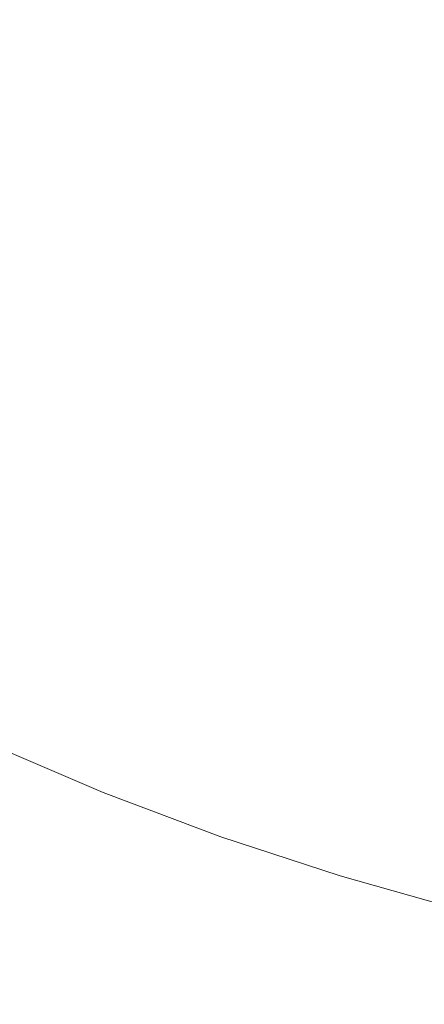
# Model space of a CAD drawing. Header units: centimetres. Extents: x -26 to 27.3, y 37.2 to 39.
# Tile 109 of 256: x -7.9801 to -7.939, y 37.4002 to 37.5001. Entities that reach past the tile are written whole.
import ezdxf

# ---------------------------------------------------------------- set-up
doc = ezdxf.new("R2010")
doc.units = ezdxf.units.CM
doc.header["$LTSCALE"] = 2.54
doc.layers.add('Lucido design-1', color=7, linetype='Continuous')

# ---------------------------------------------------------------- blocks, each defined once
blk = doc.blocks.new('Gruppo-6-1')
at = {"color": 7, "linetype": 'Continuous', "lineweight": 9}
for points in [[(-25.859734, 38.900112, -349.282667), (-25.859734, 37.300112, -349.282667), (27.240266, 37.300112, -349.282667), (27.240266, 38.900112, -349.282667)], [(-25.859734, 38.900112, -373.24943), (-25.859734, 37.300112, -373.24943), (27.240266, 37.300112, -373.24943), (27.240266, 38.900112, -373.24943)]]:
    blk.add_3dface(points, dxfattribs=at)
for points, invisible_edges in [([(-7.97162, 37.499826, -350.053507), (-7.98002, 37.504755, -350.053507), (-7.978537, 37.507163, -350.050572), (-7.970241, 37.502295, -350.050572)], 15), ([(-7.97162, 37.499826, -374.02027), (-7.98002, 37.504755, -374.02027), (-7.978537, 37.507163, -374.017335), (-7.970241, 37.502295, -374.017335)], 15), ([(-7.973058, 37.497252, -350.056326), (-7.981565, 37.502245, -350.056326), (-7.98002, 37.504755, -350.053507), (-7.97162, 37.499826, -350.053507)], 15), ([(-7.973058, 37.497252, -374.02309), (-7.981565, 37.502245, -374.02309), (-7.98002, 37.504755, -374.02027), (-7.97162, 37.499826, -374.02027)], 15), ([(-7.961746, 37.497783, -350.050572), (-7.970241, 37.502295, -350.050572), (-7.968923, 37.504655, -350.047528), (-7.960529, 37.500197, -350.047528)], 15), ([(-7.961746, 37.497783, -374.017335), (-7.970241, 37.502295, -374.017335), (-7.968923, 37.504655, -374.014291), (-7.960529, 37.500197, -374.014291)], 15), ([(-7.950893, 37.498445, -350.044379), (-7.95937, 37.502496, -350.044379), (-7.958254, 37.504708, -350.041082), (-7.949872, 37.500703, -350.041082)], 15), ([(-7.950893, 37.498445, -374.011142), (-7.95937, 37.502496, -374.011142), (-7.958254, 37.504708, -374.007845), (-7.949872, 37.500703, -374.007845)], 15), ([(-7.940469, 37.499194, -350.037741), (-7.948924, 37.502802, -350.037741), (-7.948032, 37.504774, -350.034311), (-7.939662, 37.501202, -350.034311)], 15), ([(-7.940469, 37.499194, -374.004504), (-7.948924, 37.502802, -374.004504), (-7.948032, 37.504774, -374.001074), (-7.939662, 37.501202, -374.001074)], 15), ([(-7.963019, 37.495258, -350.053507), (-7.97162, 37.499826, -350.053507), (-7.970241, 37.502295, -350.050572), (-7.961746, 37.497783, -350.050572)], 15), ([(-7.963019, 37.495258, -374.02027), (-7.97162, 37.499826, -374.02027), (-7.970241, 37.502295, -374.017335), (-7.961746, 37.497783, -374.017335)], 15), ([(-7.951953, 37.496099, -350.047528), (-7.960529, 37.500197, -350.047528), (-7.95937, 37.502496, -350.044379), (-7.950893, 37.498445, -350.044379)], 15), ([(-7.951953, 37.496099, -374.014291), (-7.960529, 37.500197, -374.014291), (-7.95937, 37.502496, -374.011142), (-7.950893, 37.498445, -374.011142)], 15), ([(-7.941328, 37.497057, -350.041082), (-7.949872, 37.500703, -350.041082), (-7.948924, 37.502802, -350.037741), (-7.940469, 37.499194, -350.037741)], 15), ([(-7.941328, 37.497057, -374.007845), (-7.949872, 37.500703, -374.007845), (-7.948924, 37.502802, -374.004504), (-7.940469, 37.499194, -374.004504)], 15), ([(-7.931148, 37.497989, -350.034311), (-7.939662, 37.501202, -350.034311), (-7.938909, 37.503078, -350.030801), (-7.930475, 37.499895, -350.030801)], 15), ([(-7.931148, 37.497989, -374.001074), (-7.939662, 37.501202, -374.001074), (-7.938909, 37.503078, -373.997564), (-7.930475, 37.499895, -373.997564)], 15), ([(-7.974552, 37.494578, -350.059026), (-7.983172, 37.499636, -350.059026), (-7.981565, 37.502245, -350.056326), (-7.973058, 37.497252, -350.056326)], 15), ([(-7.974552, 37.494578, -374.025789), (-7.983172, 37.499636, -374.025789), (-7.981565, 37.502245, -374.02309), (-7.973058, 37.497252, -374.02309)], 15), ([(-7.942252, 37.494758, -350.044379), (-7.950893, 37.498445, -350.044379), (-7.949872, 37.500703, -350.041082), (-7.941328, 37.497057, -350.041082)], 15), ([(-7.942252, 37.494758, -374.011142), (-7.950893, 37.498445, -374.011142), (-7.949872, 37.500703, -374.007845), (-7.941328, 37.497057, -374.007845)], 15), ([(-7.931869, 37.495949, -350.037741), (-7.940469, 37.499194, -350.037741), (-7.939662, 37.501202, -350.034311), (-7.931148, 37.497989, -350.034311)], 15), ([(-7.931869, 37.495949, -374.004504), (-7.940469, 37.499194, -374.004504), (-7.939662, 37.501202, -374.001074), (-7.931148, 37.497989, -374.001074)], 15), ([(-7.9761, 37.491807, -350.061601), (-7.984836, 37.496933, -350.061601), (-7.983172, 37.499636, -350.059026), (-7.974552, 37.494578, -350.059026)], 15), ([(-7.9761, 37.491807, -374.028364), (-7.984836, 37.496933, -374.028364), (-7.983172, 37.499636, -374.025789), (-7.974552, 37.494578, -374.025789)], 15), ([(-7.964346, 37.492626, -350.056326), (-7.973058, 37.497252, -350.056326), (-7.97162, 37.499826, -350.053507), (-7.963019, 37.495258, -350.053507)], 15), ([(-7.964346, 37.492626, -374.02309), (-7.973058, 37.497252, -374.02309), (-7.97162, 37.499826, -374.02027), (-7.963019, 37.495258, -374.02027)], 15), ([(-7.953067, 37.493636, -350.050572), (-7.961746, 37.497783, -350.050572), (-7.960529, 37.500197, -350.047528), (-7.951953, 37.496099, -350.047528)], 15), ([(-7.953067, 37.493636, -374.017335), (-7.961746, 37.497783, -374.017335), (-7.960529, 37.500197, -374.014291), (-7.951953, 37.496099, -374.014291)], 15), ([(-7.943212, 37.492369, -350.047528), (-7.951953, 37.496099, -350.047528), (-7.950893, 37.498445, -350.044379), (-7.942252, 37.494758, -350.044379)], 15), ([(-7.943212, 37.492369, -374.014291), (-7.951953, 37.496099, -374.014291), (-7.950893, 37.498445, -374.011142), (-7.942252, 37.494758, -374.011142)], 15), ([(-7.932637, 37.493777, -350.041082), (-7.941328, 37.497057, -350.041082), (-7.940469, 37.499194, -350.037741), (-7.931869, 37.495949, -350.037741)], 15), ([(-7.932637, 37.493777, -374.007845), (-7.941328, 37.497057, -374.007845), (-7.940469, 37.499194, -374.004504), (-7.931869, 37.495949, -374.004504)], 15), ([(-7.965725, 37.48989, -350.059026), (-7.974552, 37.494578, -350.059026), (-7.973058, 37.497252, -350.056326), (-7.964346, 37.492626, -350.056326)], 15), ([(-7.965725, 37.48989, -374.025789), (-7.974552, 37.494578, -374.025789), (-7.973058, 37.497252, -374.02309), (-7.964346, 37.492626, -374.02309)], 15), ([(-7.954232, 37.491059, -350.053507), (-7.963019, 37.495258, -350.053507), (-7.961746, 37.497783, -350.050572), (-7.953067, 37.493636, -350.050572)], 15), ([(-7.954232, 37.491059, -374.02027), (-7.963019, 37.495258, -374.02027), (-7.961746, 37.497783, -374.017335), (-7.953067, 37.493636, -374.017335)], 15), ([(-7.977699, 37.488944, -350.064046), (-7.986555, 37.494141, -350.064046), (-7.984836, 37.496933, -350.061601), (-7.9761, 37.491807, -350.061601)], 15), ([(-7.977699, 37.488944, -374.030809), (-7.986555, 37.494141, -374.030809), (-7.984836, 37.496933, -374.028364), (-7.9761, 37.491807, -374.028364)], 15), ([(-7.933462, 37.491441, -350.044379), (-7.942252, 37.494758, -350.044379), (-7.941328, 37.497057, -350.041082), (-7.932637, 37.493777, -350.041082)], 15), ([(-7.933462, 37.491441, -374.011142), (-7.942252, 37.494758, -374.011142), (-7.941328, 37.497057, -374.007845), (-7.932637, 37.493777, -374.007845)], 15), ([(-7.955446, 37.488373, -350.056326), (-7.964346, 37.492626, -350.056326), (-7.963019, 37.495258, -350.053507), (-7.954232, 37.491059, -350.053507)], 15), ([(-7.955446, 37.488373, -374.02309), (-7.964346, 37.492626, -374.02309), (-7.963019, 37.495258, -374.02027), (-7.954232, 37.491059, -374.02027)], 15), ([(-7.94422, 37.489861, -350.050572), (-7.953067, 37.493636, -350.050572), (-7.951953, 37.496099, -350.047528), (-7.943212, 37.492369, -350.047528)], 15), ([(-7.94422, 37.489861, -374.017335), (-7.953067, 37.493636, -374.017335), (-7.951953, 37.496099, -374.014291), (-7.943212, 37.492369, -374.014291)], 15), ([(-7.967154, 37.487056, -350.061601), (-7.9761, 37.491807, -350.061601), (-7.974552, 37.494578, -350.059026), (-7.965725, 37.48989, -350.059026)], 15), ([(-7.967154, 37.487056, -374.028364), (-7.9761, 37.491807, -374.028364), (-7.974552, 37.494578, -374.025789), (-7.965725, 37.48989, -374.025789)], 15), ([(-7.93432, 37.489013, -350.047528), (-7.943212, 37.492369, -350.047528), (-7.942252, 37.494758, -350.044379), (-7.933462, 37.491441, -350.044379)], 15), ([(-7.93432, 37.489013, -374.014291), (-7.943212, 37.492369, -374.014291), (-7.942252, 37.494758, -374.011142), (-7.933462, 37.491441, -374.011142)], 15), ([(-7.979348, 37.485993, -350.066356), (-7.988327, 37.491263, -350.066356), (-7.986555, 37.494141, -350.064046), (-7.977699, 37.488944, -350.064046)], 15), ([(-7.979348, 37.485993, -374.033119), (-7.988327, 37.491263, -374.033119), (-7.986555, 37.494141, -374.030809), (-7.977699, 37.488944, -374.030809)], 15), ([(-7.945274, 37.487237, -350.053507), (-7.954232, 37.491059, -350.053507), (-7.953067, 37.493636, -350.050572), (-7.94422, 37.489861, -350.050572)], 15), ([(-7.945274, 37.487237, -374.02027), (-7.954232, 37.491059, -374.02027), (-7.953067, 37.493636, -374.017335), (-7.94422, 37.489861, -374.017335)], 15), ([(-7.956708, 37.485581, -350.059026), (-7.965725, 37.48989, -350.059026), (-7.964346, 37.492626, -350.056326), (-7.955446, 37.488373, -350.056326)], 15), ([(-7.956708, 37.485581, -374.025789), (-7.965725, 37.48989, -374.025789), (-7.964346, 37.492626, -374.02309), (-7.955446, 37.488373, -374.02309)], 15), ([(-7.93522, 37.486464, -350.050572), (-7.94422, 37.489861, -350.050572), (-7.943212, 37.492369, -350.047528), (-7.93432, 37.489013, -350.047528)], 15), ([(-7.93522, 37.486464, -374.017335), (-7.94422, 37.489861, -374.017335), (-7.943212, 37.492369, -374.014291), (-7.93432, 37.489013, -374.014291)], 15), ([(-7.981042, 37.482959, -350.068529), (-7.990149, 37.488303, -350.068529), (-7.988327, 37.491263, -350.066356), (-7.979348, 37.485993, -350.066356)], 15), ([(-7.981042, 37.482959, -374.035292), (-7.990149, 37.488303, -374.035292), (-7.988327, 37.491263, -374.033119), (-7.979348, 37.485993, -374.033119)], 15), ([(-7.968631, 37.484127, -350.064046), (-7.977699, 37.488944, -350.064046), (-7.9761, 37.491807, -350.061601), (-7.967154, 37.487056, -350.061601)], 15), ([(-7.968631, 37.484127, -374.030809), (-7.977699, 37.488944, -374.030809), (-7.9761, 37.491807, -374.028364), (-7.967154, 37.487056, -374.028364)], 15), ([(-7.946373, 37.484501, -350.056326), (-7.955446, 37.488373, -350.056326), (-7.954232, 37.491059, -350.053507), (-7.945274, 37.487237, -350.053507)], 15), ([(-7.946373, 37.484501, -374.02309), (-7.955446, 37.488373, -374.02309), (-7.954232, 37.491059, -374.02027), (-7.945274, 37.487237, -374.02027)], 15), ([(-7.958015, 37.482689, -350.061601), (-7.967154, 37.487056, -350.061601), (-7.965725, 37.48989, -350.059026), (-7.956708, 37.485581, -350.059026)], 15), ([(-7.958015, 37.482689, -374.028364), (-7.967154, 37.487056, -374.028364), (-7.965725, 37.48989, -374.025789), (-7.956708, 37.485581, -374.025789)], 15), ([(-7.936162, 37.483798, -350.053507), (-7.945274, 37.487237, -350.053507), (-7.94422, 37.489861, -350.050572), (-7.93522, 37.486464, -350.050572)], 15), ([(-7.936162, 37.483798, -374.02027), (-7.945274, 37.487237, -374.02027), (-7.94422, 37.489861, -374.017335), (-7.93522, 37.486464, -374.017335)], 15), ([(-7.970153, 37.481109, -350.066356), (-7.979348, 37.485993, -350.066356), (-7.977699, 37.488944, -350.064046), (-7.968631, 37.484127, -350.064046)], 15), ([(-7.970153, 37.481109, -374.033119), (-7.979348, 37.485993, -374.033119), (-7.977699, 37.488944, -374.030809), (-7.968631, 37.484127, -374.030809)], 15), ([(-7.947515, 37.481659, -350.059026), (-7.956708, 37.485581, -350.059026), (-7.955446, 37.488373, -350.056326), (-7.946373, 37.484501, -350.056326)], 15), ([(-7.947515, 37.481659, -374.025789), (-7.956708, 37.485581, -374.025789), (-7.955446, 37.488373, -374.02309), (-7.946373, 37.484501, -374.02309)], 15), ([(-7.959366, 37.4797, -350.064046), (-7.968631, 37.484127, -350.064046), (-7.967154, 37.487056, -350.061601), (-7.958015, 37.482689, -350.061601)], 15), ([(-7.959366, 37.4797, -374.030809), (-7.968631, 37.484127, -374.030809), (-7.967154, 37.487056, -374.028364), (-7.958015, 37.482689, -374.028364)], 15), ([(-7.937144, 37.481018, -350.056326), (-7.946373, 37.484501, -350.056326), (-7.945274, 37.487237, -350.053507), (-7.936162, 37.483798, -350.053507)], 15), ([(-7.937144, 37.481018, -374.02309), (-7.946373, 37.484501, -374.02309), (-7.945274, 37.487237, -374.02027), (-7.936162, 37.483798, -374.02027)], 15), ([(-7.971717, 37.478007, -350.068529), (-7.981042, 37.482959, -350.068529), (-7.979348, 37.485993, -350.066356), (-7.970153, 37.481109, -350.066356)], 15), ([(-7.971717, 37.478007, -374.035292), (-7.981042, 37.482959, -374.035292), (-7.979348, 37.485993, -374.033119), (-7.970153, 37.481109, -374.033119)], 15), ([(-7.948699, 37.478714, -350.061601), (-7.958015, 37.482689, -350.061601), (-7.956708, 37.485581, -350.059026), (-7.947515, 37.481659, -350.059026)], 15), ([(-7.948699, 37.478714, -374.028364), (-7.958015, 37.482689, -374.028364), (-7.956708, 37.485581, -374.025789), (-7.947515, 37.481659, -374.025789)], 15), ([(-7.938165, 37.47813, -350.059026), (-7.947515, 37.481659, -350.059026), (-7.946373, 37.484501, -350.056326), (-7.937144, 37.481018, -350.056326)], 15), ([(-7.938165, 37.47813, -374.025789), (-7.947515, 37.481659, -374.025789), (-7.946373, 37.484501, -374.02309), (-7.937144, 37.481018, -374.02309)], 15), ([(-7.960758, 37.47662, -350.066356), (-7.970153, 37.481109, -350.066356), (-7.968631, 37.484127, -350.064046), (-7.959366, 37.4797, -350.064046)], 15), ([(-7.960758, 37.47662, -374.033119), (-7.970153, 37.481109, -374.033119), (-7.968631, 37.484127, -374.030809), (-7.959366, 37.4797, -374.030809)], 15), ([(-7.973322, 37.474824, -350.070559), (-7.982781, 37.479848, -350.070559), (-7.981042, 37.482959, -350.068529), (-7.971717, 37.478007, -350.068529)], 15), ([(-7.973322, 37.474824, -374.037322), (-7.982781, 37.479848, -374.037322), (-7.981042, 37.482959, -374.035292), (-7.971717, 37.478007, -374.035292)], 15), ([(-7.949922, 37.47567, -350.064046), (-7.959366, 37.4797, -350.064046), (-7.958015, 37.482689, -350.061601), (-7.948699, 37.478714, -350.061601)], 15), ([(-7.949922, 37.47567, -374.030809), (-7.959366, 37.4797, -374.030809), (-7.958015, 37.482689, -374.028364), (-7.948699, 37.478714, -374.028364)], 15), ([(-7.939222, 37.475137, -350.061601), (-7.948699, 37.478714, -350.061601), (-7.947515, 37.481659, -350.059026), (-7.938165, 37.47813, -350.059026)], 15), ([(-7.939222, 37.475137, -374.028364), (-7.948699, 37.478714, -374.028364), (-7.947515, 37.481659, -374.025789), (-7.938165, 37.47813, -374.025789)], 15), ([(-7.96219, 37.473454, -350.068529), (-7.971717, 37.478007, -350.068529), (-7.970153, 37.481109, -350.066356), (-7.960758, 37.47662, -350.066356)], 15), ([(-7.96219, 37.473454, -374.035292), (-7.971717, 37.478007, -374.035292), (-7.970153, 37.481109, -374.033119), (-7.960758, 37.47662, -374.033119)], 15), ([(-7.974964, 37.471567, -350.072442), (-7.98456, 37.476663, -350.072442), (-7.982781, 37.479848, -350.070559), (-7.973322, 37.474824, -350.070559)], 15), ([(-7.974964, 37.471567, -374.039205), (-7.98456, 37.476663, -374.039205), (-7.982781, 37.479848, -374.037322), (-7.973322, 37.474824, -374.037322)], 15), ([(-7.951182, 37.472534, -350.066356), (-7.960758, 37.47662, -350.066356), (-7.959366, 37.4797, -350.064046), (-7.949922, 37.47567, -350.064046)], 15), ([(-7.951182, 37.472534, -374.033119), (-7.960758, 37.47662, -374.033119), (-7.959366, 37.4797, -374.030809), (-7.949922, 37.47567, -374.030809)], 15), ([(-7.940315, 37.472045, -350.064046), (-7.949922, 37.47567, -350.064046), (-7.948699, 37.478714, -350.061601), (-7.939222, 37.475137, -350.061601)], 15), ([(-7.940315, 37.472045, -374.030809), (-7.949922, 37.47567, -374.030809), (-7.948699, 37.478714, -374.028364), (-7.939222, 37.475137, -374.028364)], 15), ([(-7.963658, 37.470206, -350.070559), (-7.973322, 37.474824, -350.070559), (-7.971717, 37.478007, -350.068529), (-7.96219, 37.473454, -350.068529)], 15), ([(-7.963658, 37.470206, -374.037322), (-7.973322, 37.474824, -374.037322), (-7.971717, 37.478007, -374.035292), (-7.96219, 37.473454, -374.035292)], 15), ([(-7.929603, 37.471966, -350.061601), (-7.939222, 37.475137, -350.061601), (-7.938165, 37.47813, -350.059026), (-7.928673, 37.475001, -350.059026)], 15), ([(-7.929603, 37.471966, -374.028364), (-7.939222, 37.475137, -374.028364), (-7.938165, 37.47813, -374.025789), (-7.928673, 37.475001, -374.025789)], 15), ([(-7.976641, 37.46824, -350.074176), (-7.986377, 37.473411, -350.074176), (-7.98456, 37.476663, -350.072442), (-7.974964, 37.471567, -350.072442)], 15), ([(-7.976641, 37.46824, -374.040939), (-7.986377, 37.473411, -374.040939), (-7.98456, 37.476663, -374.039205), (-7.974964, 37.471567, -374.039205)], 15), ([(-7.952478, 37.46931, -350.068529), (-7.96219, 37.473454, -350.068529), (-7.960758, 37.47662, -350.066356), (-7.951182, 37.472534, -350.066356)], 15), ([(-7.952478, 37.46931, -374.035292), (-7.96219, 37.473454, -374.035292), (-7.960758, 37.47662, -374.033119), (-7.951182, 37.472534, -374.033119)], 15), ([(-7.941441, 37.468858, -350.066356), (-7.951182, 37.472534, -350.066356), (-7.949922, 37.47567, -350.064046), (-7.940315, 37.472045, -350.064046)], 15), ([(-7.941441, 37.468858, -374.033119), (-7.951182, 37.472534, -374.033119), (-7.949922, 37.47567, -374.030809), (-7.940315, 37.472045, -374.030809)], 15), ([(-7.96516, 37.466882, -350.072442), (-7.974964, 37.471567, -350.072442), (-7.973322, 37.474824, -350.070559), (-7.963658, 37.470206, -350.070559)], 15), ([(-7.96516, 37.466882, -374.039205), (-7.974964, 37.471567, -374.039205), (-7.973322, 37.474824, -374.037322), (-7.963658, 37.470206, -374.037322)], 15), ([(-7.930563, 37.468831, -350.064046), (-7.940315, 37.472045, -350.064046), (-7.939222, 37.475137, -350.061601), (-7.929603, 37.471966, -350.061601)], 15), ([(-7.930563, 37.468831, -374.030809), (-7.940315, 37.472045, -374.030809), (-7.939222, 37.475137, -374.028364), (-7.929603, 37.471966, -374.028364)], 15), ([(-7.97835, 37.46485, -350.075757), (-7.988228, 37.470096, -350.075757), (-7.986377, 37.473411, -350.074176), (-7.976641, 37.46824, -350.074176)], 15), ([(-7.97835, 37.46485, -374.04252), (-7.988228, 37.470096, -374.04252), (-7.986377, 37.473411, -374.040939), (-7.976641, 37.46824, -374.040939)], 15), ([(-7.953807, 37.466003, -350.070559), (-7.963658, 37.470206, -350.070559), (-7.96219, 37.473454, -350.068529), (-7.952478, 37.46931, -350.068529)], 15), ([(-7.953807, 37.466003, -374.037322), (-7.963658, 37.470206, -374.037322), (-7.96219, 37.473454, -374.035292), (-7.952478, 37.46931, -374.035292)], 15), ([(-7.942599, 37.465582, -350.068529), (-7.952478, 37.46931, -350.068529), (-7.951182, 37.472534, -350.066356), (-7.941441, 37.468858, -350.066356)], 15), ([(-7.942599, 37.465582, -374.035292), (-7.952478, 37.46931, -374.035292), (-7.951182, 37.472534, -374.033119), (-7.941441, 37.468858, -374.033119)], 15), ([(-7.966695, 37.463488, -350.074176), (-7.976641, 37.46824, -350.074176), (-7.974964, 37.471567, -350.072442), (-7.96516, 37.466882, -350.072442)], 15), ([(-7.966695, 37.463488, -374.040939), (-7.976641, 37.46824, -374.040939), (-7.974964, 37.471567, -374.039205), (-7.96516, 37.466882, -374.039205)], 15), ([(-7.931553, 37.465599, -350.066356), (-7.941441, 37.468858, -350.066356), (-7.940315, 37.472045, -350.064046), (-7.930563, 37.468831, -350.064046)], 15), ([(-7.931553, 37.465599, -374.033119), (-7.941441, 37.468858, -374.033119), (-7.940315, 37.472045, -374.030809), (-7.930563, 37.468831, -374.030809)], 15), ([(-7.980089, 37.461402, -350.077181), (-7.990112, 37.466725, -350.077181), (-7.988228, 37.470096, -350.075757), (-7.97835, 37.46485, -350.075757)], 15), ([(-7.980089, 37.461402, -374.043944), (-7.990112, 37.466725, -374.043944), (-7.988228, 37.470096, -374.04252), (-7.97835, 37.46485, -374.04252)], 15), ([(-7.955167, 37.462618, -350.072442), (-7.96516, 37.466882, -350.072442), (-7.963658, 37.470206, -350.070559), (-7.953807, 37.466003, -350.070559)], 15), ([(-7.955167, 37.462618, -374.039205), (-7.96516, 37.466882, -374.039205), (-7.963658, 37.470206, -374.037322), (-7.953807, 37.466003, -374.037322)], 15), ([(-7.943786, 37.462221, -350.070559), (-7.953807, 37.466003, -350.070559), (-7.952478, 37.46931, -350.068529), (-7.942599, 37.465582, -350.068529)], 15), ([(-7.943786, 37.462221, -374.037322), (-7.953807, 37.466003, -374.037322), (-7.952478, 37.46931, -374.035292), (-7.942599, 37.465582, -374.035292)], 15), ([(-7.93257, 37.462276, -350.068529), (-7.942599, 37.465582, -350.068529), (-7.941441, 37.468858, -350.066356), (-7.931553, 37.465599, -350.066356)], 15), ([(-7.93257, 37.462276, -374.035292), (-7.942599, 37.465582, -374.035292), (-7.941441, 37.468858, -374.033119), (-7.931553, 37.465599, -374.033119)], 15), ([(-7.968259, 37.460028, -350.075757), (-7.97835, 37.46485, -350.075757), (-7.976641, 37.46824, -350.074176), (-7.966695, 37.463488, -350.074176)], 15), ([(-7.968259, 37.460028, -374.04252), (-7.97835, 37.46485, -374.04252), (-7.976641, 37.46824, -374.040939), (-7.966695, 37.463488, -374.040939)], 15), ([(-7.956556, 37.459161, -350.074176), (-7.966695, 37.463488, -350.074176), (-7.96516, 37.466882, -350.072442), (-7.955167, 37.462618, -350.072442)], 15), ([(-7.956556, 37.459161, -374.040939), (-7.966695, 37.463488, -374.040939), (-7.96516, 37.466882, -374.039205), (-7.955167, 37.462618, -374.039205)], 15), ([(-7.945001, 37.458782, -350.072442), (-7.955167, 37.462618, -350.072442), (-7.953807, 37.466003, -350.070559), (-7.943786, 37.462221, -350.070559)], 15), ([(-7.945001, 37.458782, -374.039205), (-7.955167, 37.462618, -374.039205), (-7.953807, 37.466003, -374.037322), (-7.943786, 37.462221, -374.037322)], 15), ([(-7.933614, 37.458868, -350.070559), (-7.943786, 37.462221, -350.070559), (-7.942599, 37.465582, -350.068529), (-7.93257, 37.462276, -350.068529)], 15), ([(-7.933614, 37.458868, -374.037322), (-7.943786, 37.462221, -374.037322), (-7.942599, 37.465582, -374.035292), (-7.93257, 37.462276, -374.035292)], 15), ([(-7.969849, 37.456509, -350.077181), (-7.980089, 37.461402, -350.077181), (-7.97835, 37.46485, -350.075757), (-7.968259, 37.460028, -350.075757)], 15), ([(-7.969849, 37.456509, -374.043944), (-7.980089, 37.461402, -374.043944), (-7.97835, 37.46485, -374.04252), (-7.968259, 37.460028, -374.04252)], 15), ([(-7.957971, 37.455638, -350.075757), (-7.968259, 37.460028, -350.075757), (-7.966695, 37.463488, -350.074176), (-7.956556, 37.459161, -350.074176)], 15), ([(-7.957971, 37.455638, -374.04252), (-7.968259, 37.460028, -374.04252), (-7.966695, 37.463488, -374.040939), (-7.956556, 37.459161, -374.040939)], 15), ([(-7.946242, 37.455269, -350.074176), (-7.956556, 37.459161, -350.074176), (-7.955167, 37.462618, -350.072442), (-7.945001, 37.458782, -350.072442)], 15), ([(-7.946242, 37.455269, -374.040939), (-7.956556, 37.459161, -374.040939), (-7.955167, 37.462618, -374.039205), (-7.945001, 37.458782, -374.039205)], 15), ([(-7.971464, 37.452936, -350.078446), (-7.981854, 37.457901, -350.078446), (-7.980089, 37.461402, -350.077181), (-7.969849, 37.456509, -350.077181)], 15), ([(-7.971464, 37.452936, -374.045209), (-7.981854, 37.457901, -374.045209), (-7.980089, 37.461402, -374.043944), (-7.969849, 37.456509, -374.043944)], 15), ([(-7.934682, 37.45538, -350.072442), (-7.945001, 37.458782, -350.072442), (-7.943786, 37.462221, -350.070559), (-7.933614, 37.458868, -350.070559)], 15), ([(-7.934682, 37.45538, -374.039205), (-7.945001, 37.458782, -374.039205), (-7.943786, 37.462221, -374.037322), (-7.933614, 37.458868, -374.037322)], 15), ([(-7.959411, 37.452055, -350.077181), (-7.969849, 37.456509, -350.077181), (-7.968259, 37.460028, -350.075757), (-7.957971, 37.455638, -350.075757)], 15), ([(-7.959411, 37.452055, -374.043944), (-7.969849, 37.456509, -374.043944), (-7.968259, 37.460028, -374.04252), (-7.957971, 37.455638, -374.04252)], 15), ([(-7.947507, 37.451689, -350.075757), (-7.957971, 37.455638, -350.075757), (-7.956556, 37.459161, -350.074176), (-7.946242, 37.455269, -350.074176)], 15), ([(-7.947507, 37.451689, -374.04252), (-7.957971, 37.455638, -374.04252), (-7.956556, 37.459161, -374.040939), (-7.946242, 37.455269, -374.040939)], 15), ([(-7.935773, 37.451818, -350.074176), (-7.946242, 37.455269, -350.074176), (-7.945001, 37.458782, -350.072442), (-7.934682, 37.45538, -350.072442)], 15), ([(-7.935773, 37.451818, -374.040939), (-7.946242, 37.455269, -374.040939), (-7.945001, 37.458782, -374.039205), (-7.934682, 37.45538, -374.039205)], 15), ([(-7.973101, 37.449316, -350.07955), (-7.983643, 37.454354, -350.07955), (-7.981854, 37.457901, -350.078446), (-7.971464, 37.452936, -350.078446)], 15), ([(-7.973101, 37.449316, -374.046313), (-7.983643, 37.454354, -374.046313), (-7.981854, 37.457901, -374.045209), (-7.971464, 37.452936, -374.045209)], 15), ([(-7.960873, 37.448417, -350.078446), (-7.971464, 37.452936, -350.078446), (-7.969849, 37.456509, -350.077181), (-7.959411, 37.452055, -350.077181)], 15), ([(-7.960873, 37.448417, -374.045209), (-7.971464, 37.452936, -374.045209), (-7.969849, 37.456509, -374.043944), (-7.959411, 37.452055, -374.043944)], 15), ([(-7.948794, 37.448048, -350.077181), (-7.959411, 37.452055, -350.077181), (-7.957971, 37.455638, -350.075757), (-7.947507, 37.451689, -350.075757)], 15), ([(-7.948794, 37.448048, -374.043944), (-7.959411, 37.452055, -374.043944), (-7.957971, 37.455638, -374.04252), (-7.947507, 37.451689, -374.04252)], 15), ([(-7.974756, 37.445654, -350.080489), (-7.985452, 37.450765, -350.080489), (-7.983643, 37.454354, -350.07955), (-7.973101, 37.449316, -350.07955)], 15), ([(-7.974756, 37.445654, -374.047253), (-7.985452, 37.450765, -374.047253), (-7.983643, 37.454354, -374.046313), (-7.973101, 37.449316, -374.046313)], 15), ([(-7.936885, 37.448188, -350.075757), (-7.947507, 37.451689, -350.075757), (-7.946242, 37.455269, -350.074176), (-7.935773, 37.451818, -350.074176)], 15), ([(-7.936885, 37.448188, -374.04252), (-7.947507, 37.451689, -374.04252), (-7.946242, 37.455269, -374.040939), (-7.935773, 37.451818, -374.040939)], 15), ([(-7.962354, 37.444731, -350.07955), (-7.973101, 37.449316, -350.07955), (-7.971464, 37.452936, -350.078446), (-7.960873, 37.448417, -350.078446)], 15), ([(-7.962354, 37.444731, -374.046313), (-7.973101, 37.449316, -374.046313), (-7.971464, 37.452936, -374.045209), (-7.960873, 37.448417, -374.045209)], 15), ([(-7.9501, 37.444351, -350.078446), (-7.960873, 37.448417, -350.078446), (-7.959411, 37.452055, -350.077181), (-7.948794, 37.448048, -350.077181)], 15), ([(-7.9501, 37.444351, -374.045209), (-7.960873, 37.448417, -374.045209), (-7.959411, 37.452055, -374.043944), (-7.948794, 37.448048, -374.043944)], 15), ([(-7.938015, 37.444495, -350.077181), (-7.948794, 37.448048, -350.077181), (-7.947507, 37.451689, -350.075757), (-7.936885, 37.448188, -350.075757)], 15), ([(-7.938015, 37.444495, -374.043944), (-7.948794, 37.448048, -374.043944), (-7.947507, 37.451689, -374.04252), (-7.936885, 37.448188, -374.04252)], 15), ([(-7.976427, 37.441957, -350.081263), (-7.987278, 37.447143, -350.081263), (-7.985452, 37.450765, -350.080489), (-7.974756, 37.445654, -350.080489)], 15), ([(-7.976427, 37.441957, -374.048026), (-7.987278, 37.447143, -374.048026), (-7.985452, 37.450765, -374.047253), (-7.974756, 37.445654, -374.047253)], 15), ([(-7.963853, 37.441002, -350.080489), (-7.974756, 37.445654, -350.080489), (-7.973101, 37.449316, -350.07955), (-7.962354, 37.444731, -350.07955)], 15), ([(-7.963853, 37.441002, -374.047253), (-7.974756, 37.445654, -374.047253), (-7.973101, 37.449316, -374.046313), (-7.962354, 37.444731, -374.046313)], 15), ([(-7.951423, 37.440605, -350.07955), (-7.962354, 37.444731, -350.07955), (-7.960873, 37.448417, -350.078446), (-7.9501, 37.444351, -350.078446)], 15), ([(-7.951423, 37.440605, -374.046313), (-7.962354, 37.444731, -374.046313), (-7.960873, 37.448417, -374.045209), (-7.9501, 37.444351, -374.045209)], 15), ([(-7.939163, 37.440747, -350.078446), (-7.9501, 37.444351, -350.078446), (-7.948794, 37.448048, -350.077181), (-7.938015, 37.444495, -350.077181)], 15), ([(-7.939163, 37.440747, -374.045209), (-7.9501, 37.444351, -374.045209), (-7.948794, 37.448048, -374.043944), (-7.938015, 37.444495, -374.043944)], 15), ([(-7.978111, 37.438231, -350.081869), (-7.989119, 37.443491, -350.081869), (-7.987278, 37.447143, -350.081263), (-7.976427, 37.441957, -350.081263)], 15), ([(-7.978111, 37.438231, -374.048632), (-7.989119, 37.443491, -374.048632), (-7.987278, 37.447143, -374.048026), (-7.976427, 37.441957, -374.048026)], 15), ([(-7.965365, 37.437237, -350.081263), (-7.976427, 37.441957, -350.081263), (-7.974756, 37.445654, -350.080489), (-7.963853, 37.441002, -350.080489)], 15), ([(-7.965365, 37.437237, -374.048026), (-7.976427, 37.441957, -374.048026), (-7.974756, 37.445654, -374.047253), (-7.963853, 37.441002, -374.047253)], 15), ([(-7.952762, 37.436817, -350.080489), (-7.963853, 37.441002, -350.080489), (-7.962354, 37.444731, -350.07955), (-7.951423, 37.440605, -350.07955)], 15), ([(-7.952762, 37.436817, -374.047253), (-7.963853, 37.441002, -374.047253), (-7.962354, 37.444731, -374.046313), (-7.951423, 37.440605, -374.046313)], 15), ([(-7.940327, 37.436948, -350.07955), (-7.951423, 37.440605, -350.07955), (-7.9501, 37.444351, -350.078446), (-7.939163, 37.440747, -350.078446)], 15), ([(-7.940327, 37.436948, -374.046313), (-7.951423, 37.440605, -374.046313), (-7.9501, 37.444351, -374.045209), (-7.939163, 37.440747, -374.045209)], 15), ([(-7.928084, 37.437609, -350.078446), (-7.939163, 37.440747, -350.078446), (-7.938015, 37.444495, -350.077181), (-7.927096, 37.441403, -350.077181)], 15), ([(-7.928084, 37.437609, -374.045209), (-7.939163, 37.440747, -374.045209), (-7.938015, 37.444495, -374.043944), (-7.927096, 37.441403, -374.043944)], 15), ([(-7.979806, 37.434482, -350.082305), (-7.990972, 37.439817, -350.082305), (-7.989119, 37.443491, -350.081869), (-7.978111, 37.438231, -350.081869)], 15), ([(-7.979806, 37.434482, -374.049068), (-7.990972, 37.439817, -374.049068), (-7.989119, 37.443491, -374.048632), (-7.978111, 37.438231, -374.048632)], 15), ([(-7.96689, 37.433443, -350.081869), (-7.978111, 37.438231, -350.081869), (-7.976427, 37.441957, -350.081263), (-7.965365, 37.437237, -350.081263)], 15), ([(-7.96689, 37.433443, -374.048632), (-7.978111, 37.438231, -374.048632), (-7.976427, 37.441957, -374.048026), (-7.965365, 37.437237, -374.048026)], 15), ([(-7.954114, 37.432991, -350.081263), (-7.965365, 37.437237, -350.081263), (-7.963853, 37.441002, -350.080489), (-7.952762, 37.436817, -350.080489)], 15), ([(-7.954114, 37.432991, -374.048026), (-7.965365, 37.437237, -374.048026), (-7.963853, 37.441002, -374.047253), (-7.952762, 37.436817, -374.047253)], 15), ([(-7.941504, 37.433106, -350.080489), (-7.952762, 37.436817, -350.080489), (-7.951423, 37.440605, -350.07955), (-7.940327, 37.436948, -350.07955)], 15), ([(-7.941504, 37.433106, -374.047253), (-7.952762, 37.436817, -374.047253), (-7.951423, 37.440605, -374.046313), (-7.940327, 37.436948, -374.046313)], 15), ([(-7.929085, 37.433765, -350.07955), (-7.940327, 37.436948, -350.07955), (-7.939163, 37.440747, -350.078446), (-7.928084, 37.437609, -350.078446)], 15), ([(-7.929085, 37.433765, -374.046313), (-7.940327, 37.436948, -374.046313), (-7.939163, 37.440747, -374.045209), (-7.928084, 37.437609, -374.045209)], 15), ([(-7.981508, 37.430716, -350.082572), (-7.992832, 37.436127, -350.082572), (-7.990972, 37.439817, -350.082305), (-7.979806, 37.434482, -350.082305)], 15), ([(-7.981508, 37.430716, -374.049335), (-7.992832, 37.436127, -374.049335), (-7.990972, 37.439817, -374.049068), (-7.979806, 37.434482, -374.049068)], 15), ([(-7.968424, 37.429625, -350.082305), (-7.979806, 37.434482, -350.082305), (-7.978111, 37.438231, -350.081869), (-7.96689, 37.433443, -350.081869)], 15), ([(-7.968424, 37.429625, -374.049068), (-7.979806, 37.434482, -374.049068), (-7.978111, 37.438231, -374.048632), (-7.96689, 37.433443, -374.048632)], 15), ([(-7.955476, 37.429135, -350.081869), (-7.96689, 37.433443, -350.081869), (-7.965365, 37.437237, -350.081263), (-7.954114, 37.432991, -350.081263)], 15), ([(-7.955476, 37.429135, -374.048632), (-7.96689, 37.433443, -374.048632), (-7.965365, 37.437237, -374.048026), (-7.954114, 37.432991, -374.048026)], 15), ([(-7.942692, 37.429226, -350.081263), (-7.954114, 37.432991, -350.081263), (-7.952762, 37.436817, -350.080489), (-7.941504, 37.433106, -350.080489)], 15), ([(-7.942692, 37.429226, -374.048026), (-7.954114, 37.432991, -374.048026), (-7.952762, 37.436817, -374.047253), (-7.941504, 37.433106, -374.047253)], 15), ([(-7.930098, 37.429876, -350.080489), (-7.941504, 37.433106, -350.080489), (-7.940327, 37.436948, -350.07955), (-7.929085, 37.433765, -350.07955)], 15), ([(-7.930098, 37.429876, -374.047253), (-7.941504, 37.433106, -374.047253), (-7.940327, 37.436948, -374.046313), (-7.929085, 37.433765, -374.046313)], 15), ([(-7.969965, 37.425791, -350.082572), (-7.981508, 37.430716, -350.082572), (-7.979806, 37.434482, -350.082305), (-7.968424, 37.429625, -350.082305)], 15), ([(-7.969965, 37.425791, -374.049335), (-7.981508, 37.430716, -374.049335), (-7.979806, 37.434482, -374.049068), (-7.968424, 37.429625, -374.049068)], 15), ([(-7.956846, 37.425256, -350.082305), (-7.968424, 37.429625, -350.082305), (-7.96689, 37.433443, -350.081869), (-7.955476, 37.429135, -350.081869)], 15), ([(-7.956846, 37.425256, -374.049068), (-7.968424, 37.429625, -374.049068), (-7.96689, 37.433443, -374.048632), (-7.955476, 37.429135, -374.048632)], 15), ([(-7.943889, 37.425316, -350.081869), (-7.955476, 37.429135, -350.081869), (-7.954114, 37.432991, -350.081263), (-7.942692, 37.429226, -350.081263)], 15), ([(-7.943889, 37.425316, -374.048632), (-7.955476, 37.429135, -374.048632), (-7.954114, 37.432991, -374.048026), (-7.942692, 37.429226, -374.048026)], 15), ([(-7.93112, 37.425949, -350.081263), (-7.942692, 37.429226, -350.081263), (-7.941504, 37.433106, -350.080489), (-7.930098, 37.429876, -350.080489)], 15), ([(-7.93112, 37.425949, -374.048026), (-7.942692, 37.429226, -374.048026), (-7.941504, 37.433106, -374.047253), (-7.930098, 37.429876, -374.047253)], 15), ([(-7.971591, 37.421745, -350.082667), (-7.983304, 37.426743, -350.082667), (-7.981508, 37.430716, -350.082572), (-7.969965, 37.425791, -350.082572)], 14), ([(-7.971591, 37.421745, -374.04943), (-7.983304, 37.426743, -374.04943), (-7.981508, 37.430716, -374.049335), (-7.969965, 37.425791, -374.049335)], 14), ([(-7.958223, 37.42136, -350.082572), (-7.969965, 37.425791, -350.082572), (-7.968424, 37.429625, -350.082305), (-7.956846, 37.425256, -350.082305)], 15), ([(-7.958223, 37.42136, -374.049335), (-7.969965, 37.425791, -374.049335), (-7.968424, 37.429625, -374.049068), (-7.956846, 37.425256, -374.049068)], 15), ([(-7.945094, 37.421382, -350.082305), (-7.956846, 37.425256, -350.082305), (-7.955476, 37.429135, -350.081869), (-7.943889, 37.425316, -350.081869)], 15), ([(-7.945094, 37.421382, -374.049068), (-7.956846, 37.425256, -374.049068), (-7.955476, 37.429135, -374.048632), (-7.943889, 37.425316, -374.048632)], 15), ([(-7.932151, 37.421992, -350.081869), (-7.943889, 37.425316, -350.081869), (-7.942692, 37.429226, -350.081263), (-7.93112, 37.425949, -350.081263)], 15), ([(-7.932151, 37.421992, -374.048632), (-7.943889, 37.425316, -374.048632), (-7.942692, 37.429226, -374.048026), (-7.93112, 37.425949, -374.048026)], 15), ([(-7.983304, 37.426743, -350.082667), (-7.971591, 37.421745, -350.082667), (-25.859734, 37.300112, -350.082667)], 10), ([(-25.859734, 37.300112, -374.04943), (-7.983304, 37.426743, -374.04943), (-7.971591, 37.421745, -374.04943)], 9), ([(-7.959676, 37.417249, -350.082667), (-7.971591, 37.421745, -350.082667), (-7.969965, 37.425791, -350.082572), (-7.958223, 37.42136, -350.082572)], 14), ([(-7.959676, 37.417249, -374.04943), (-7.971591, 37.421745, -374.04943), (-7.969965, 37.425791, -374.049335), (-7.958223, 37.42136, -374.049335)], 14), ([(-7.946304, 37.417431, -350.082572), (-7.958223, 37.42136, -350.082572), (-7.956846, 37.425256, -350.082305), (-7.945094, 37.421382, -350.082305)], 15), ([(-7.946304, 37.417431, -374.049335), (-7.958223, 37.42136, -374.049335), (-7.956846, 37.425256, -374.049068), (-7.945094, 37.421382, -374.049068)], 15), ([(-7.933187, 37.41801, -350.082305), (-7.945094, 37.421382, -350.082305), (-7.943889, 37.425316, -350.081869), (-7.932151, 37.421992, -350.081869)], 15), ([(-7.933187, 37.41801, -374.049068), (-7.945094, 37.421382, -374.049068), (-7.943889, 37.425316, -374.048632), (-7.932151, 37.421992, -374.048632)], 15), ([(-25.859734, 37.300112, -350.082667), (-7.971591, 37.421745, -350.082667), (-7.959676, 37.417249, -350.082667)], 9), ([(-25.859734, 37.300112, -374.04943), (-7.971591, 37.421745, -374.04943), (-7.959676, 37.417249, -374.04943)], 9), ([(-7.947581, 37.413262, -350.082667), (-7.959676, 37.417249, -350.082667), (-7.958223, 37.42136, -350.082572), (-7.946304, 37.417431, -350.082572)], 14), ([(-7.947581, 37.413262, -374.04943), (-7.959676, 37.417249, -374.04943), (-7.958223, 37.42136, -374.049335), (-7.946304, 37.417431, -374.049335)], 14), ([(-7.934229, 37.414011, -350.082572), (-7.946304, 37.417431, -350.082572), (-7.945094, 37.421382, -350.082305), (-7.933187, 37.41801, -350.082305)], 15), ([(-7.934229, 37.414011, -374.049335), (-7.946304, 37.417431, -374.049335), (-7.945094, 37.421382, -374.049068), (-7.933187, 37.41801, -374.049068)], 15), ([(-7.935327, 37.409792, -350.082667), (-7.947581, 37.413262, -350.082667), (-7.946304, 37.417431, -350.082572), (-7.934229, 37.414011, -350.082572)], 14), ([(-7.935327, 37.409792, -374.04943), (-7.947581, 37.413262, -374.04943), (-7.946304, 37.417431, -374.049335), (-7.934229, 37.414011, -374.049335)], 14), ([(-7.959676, 37.417249, -350.082667), (-7.947581, 37.413262, -350.082667), (-25.859734, 37.300112, -350.082667)], 10), ([(-7.959676, 37.417249, -374.04943), (-7.947581, 37.413262, -374.04943), (-25.859734, 37.300112, -374.04943)], 10), ([(-25.859734, 37.300112, -350.082667), (-7.947581, 37.413262, -350.082667), (-7.935327, 37.409792, -350.082667)], 9), ([(-7.947581, 37.413262, -374.04943), (-7.935327, 37.409792, -374.04943), (-25.859734, 37.300112, -374.04943)], 10), ([(-7.935327, 37.409792, -350.082667), (-7.922937, 37.406845, -350.082667), (-25.859734, 37.300112, -350.082667)], 10), ([(-25.859734, 37.300112, -374.04943), (-7.935327, 37.409792, -374.04943), (-7.922937, 37.406845, -374.04943)], 9), ([(-25.859734, 37.300112, -350.082667), (-7.922937, 37.406845, -350.082667), (-7.910434, 37.404427, -350.082667)], 9), ([(-7.922937, 37.406845, -374.04943), (-7.910434, 37.404427, -374.04943), (-25.859734, 37.300112, -374.04943)], 10), ([(-7.910434, 37.404427, -350.082667), (-7.897839, 37.402542, -350.082667), (-25.859734, 37.300112, -350.082667)], 10), ([(-7.910434, 37.404427, -374.04943), (-7.897839, 37.402542, -374.04943), (-25.859734, 37.300112, -374.04943)], 10), ([(-25.859734, 37.300112, -350.082667), (-7.897839, 37.402542, -350.082667), (-7.885175, 37.401193, -350.082667)], 9), ([(-25.859734, 37.300112, -374.04943), (-7.897839, 37.402542, -374.04943), (-7.885175, 37.401193, -374.04943)], 9), ([(-25.859734, 37.300112, -350.082667), (-7.885175, 37.401193, -350.082667), (-7.872466, 37.400382, -350.082667)], 9), ([(-25.859734, 37.300112, -374.04943), (-7.885175, 37.401193, -374.04943), (-7.872466, 37.400382, -374.04943)], 9), ([(-25.859734, 37.300112, -350.082667), (-7.872466, 37.400382, -350.082667), (-7.859734, 37.400112, -350.082667)], 9), ([(-25.859734, 37.300112, -374.04943), (-7.872466, 37.400382, -374.04943), (-7.859734, 37.400112, -374.04943)], 9)]:
    blk.add_3dface(points, dxfattribs=dict(at, invisible_edges=invisible_edges))

msp = doc.modelspace()

# ---------------------------------------------------------------- block references
at = {"layer": 'Lucido design-1', "color": 7}
msp.add_blockref('Gruppo-6-1', (0, 0), dxfattribs=at)

doc.saveas('drawing.dxf')
